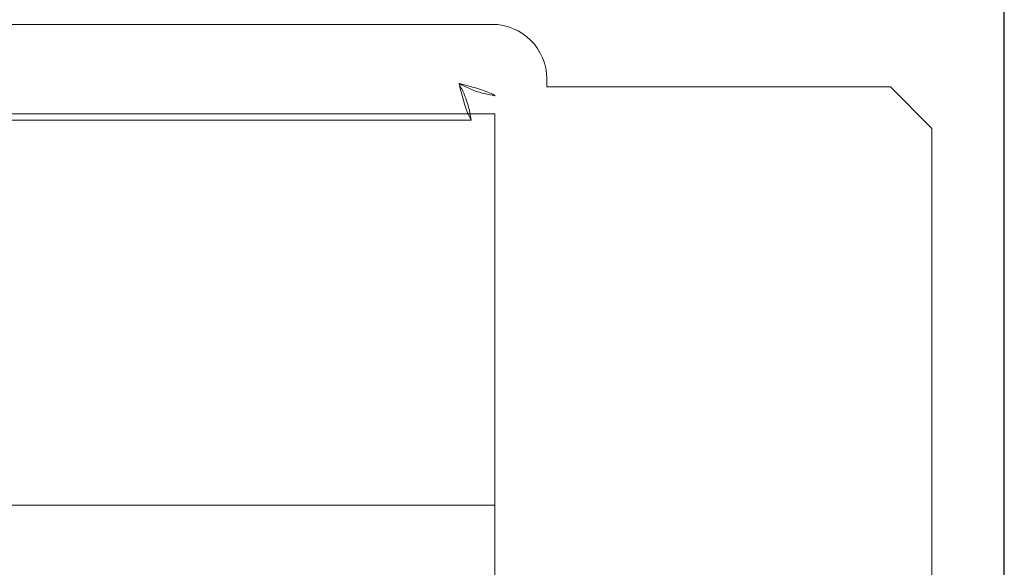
# Model space of a CAD drawing. Header units: millimetres. Extents: x 94562 to 148980, y -25377 to 3008.
# Tile 51 of 140: x 99375 to 99423, y -21905 to -21879. Entities that reach past the tile are written whole.
import ezdxf

# ---------------------------------------------------------------- set-up
doc = ezdxf.new("R2010")
doc.units = ezdxf.units.MM
doc.layers.add('tt_symbole', color=40, linetype='Continuous')

# ---------------------------------------------------------------- blocks, each defined once
blk = doc.blocks.new('IT_szafa_stojąca_42U')
blk.add_line((350.5279, 1608.811), (350.5279, 1797.7235))

msp = doc.modelspace()

# ---------------------------------------------------------------- linework, layer by layer
at = {"layer": 'tt_symbole', "lineweight": 5}
for points in [[(98958.302, -21902.18), (99398.302, -21902.18), (99398.302, -21883.38), (98958.302, -21883.38), (98958.302, -21902.18)], [(98958.302, -22052.78), (99398.302, -22052.78), (99398.302, -21883.38), (98958.302, -21883.38), (98958.302, -22052.78)]]:
    msp.add_lwpolyline(points, close=True, dxfattribs=at)
for points in [[(98937.302, -21884.08), (98937.302, -21884.08), (98939.302, -21882.08), (98939.302, -21882.08), (98939.302, -21882.08), (98939.302, -21882.08), (98955.802, -21882.08), (98955.802, -21882.08), (98955.802, -21882.08), (98955.802, -21882.08), (98955.802, -21881.705), (98955.802, -21881.705), (98955.802, -21881.705), (98955.802, -21880.261), (98956.984, -21879.08), (98958.427, -21879.08), (98958.427, -21879.08), (98958.427, -21879.08), (99398.177, -21879.08), (99398.177, -21879.08), (99398.177, -21879.08), (99399.621, -21879.08), (99400.802, -21880.261), (99400.802, -21881.705), (99400.802, -21881.705), (99400.802, -21881.705), (99400.802, -21882.08), (99400.802, -21882.08), (99400.802, -21882.08), (99400.802, -21882.08), (99417.302, -21882.08), (99417.302, -21882.08), (99417.302, -21882.08), (99417.302, -21882.08), (99419.302, -21884.08), (99419.302, -21884.08), (99419.302, -21884.08), (99419.302, -21884.08), (99419.302, -22049.08), (99419.302, -22049.08), (99419.302, -22049.08), (99419.302, -22049.08), (99417.302, -22051.08), (99417.302, -22051.08), (99417.302, -22051.08), (99417.302, -22051.08), (99400.802, -22051.08), (99400.802, -22051.08), (99400.802, -22051.08), (99400.802, -22051.08), (99400.802, -22051.455), (99400.802, -22051.455), (99400.802, -22051.455), (99400.802, -22052.899), (99399.621, -22054.08), (99398.177, -22054.08), (99398.177, -22054.08), (99398.177, -22054.08), (99397.802, -22054.08), (99397.802, -22054.08), (99397.802, -22054.08), (99397.802, -22054.08), (99397.802, -22055.08), (99397.802, -22055.08), (99397.802, -22055.08), (99397.802, -22055.08), (98958.802, -22055.08), (98958.802, -22055.08), (98958.802, -22055.08), (98958.802, -22055.08), (98958.802, -22054.08), (98958.802, -22054.08), (98958.802, -22054.08), (98958.802, -22054.08), (98958.427, -22054.08), (98958.427, -22054.08), (98958.427, -22054.08), (98956.984, -22054.08), (98955.802, -22052.899), (98955.802, -22051.455), (98955.802, -22051.455), (98955.802, -22051.455), (98955.802, -22051.08), (98955.802, -22051.08), (98955.802, -22051.08), (98955.802, -22051.08), (98939.302, -22051.08), (98939.302, -22051.08), (98939.302, -22051.08), (98939.302, -22051.08), (98937.302, -22049.08), (98937.302, -22049.08), (98937.302, -22049.08), (98937.302, -22049.08), (98937.302, -21884.08), (98937.302, -21884.08)], [(99397.16, -21883.68), (99397.16, -21883.68), (99397.146, -21883.583), (99397.146, -21883.583), (99397.146, -21883.583), (99397.146, -21883.583), (99397.131, -21883.49), (99397.131, -21883.49), (99397.131, -21883.49), (99397.131, -21883.49), (99397.115, -21883.4), (99397.115, -21883.4), (99397.115, -21883.4), (99397.115, -21883.4), (99397.098, -21883.313), (99397.098, -21883.313), (99397.098, -21883.313), (99397.098, -21883.313), (99397.08, -21883.228), (99397.08, -21883.228), (99397.08, -21883.228), (99397.08, -21883.228), (99397.062, -21883.146), (99397.062, -21883.146), (99397.062, -21883.146), (99397.062, -21883.146), (99397.043, -21883.067), (99397.043, -21883.067), (99397.043, -21883.067), (99397.043, -21883.067), (99397.023, -21882.989), (99397.023, -21882.989), (99397.023, -21882.989), (99397.023, -21882.989), (99397.001, -21882.914), (99397.001, -21882.914), (99397.001, -21882.914), (99397.001, -21882.914), (99396.979, -21882.839), (99396.979, -21882.839), (99396.979, -21882.839), (99396.979, -21882.839), (99396.956, -21882.767), (99396.956, -21882.767), (99396.956, -21882.767), (99396.956, -21882.767), (99396.931, -21882.696), (99396.931, -21882.696), (99396.931, -21882.696), (99396.931, -21882.696), (99396.906, -21882.626), (99396.906, -21882.626), (99396.906, -21882.626), (99396.906, -21882.626), (99396.879, -21882.557), (99396.879, -21882.557), (99396.879, -21882.557), (99396.879, -21882.557), (99396.85, -21882.488), (99396.85, -21882.488), (99396.85, -21882.488), (99396.85, -21882.488), (99396.82, -21882.418), (99396.82, -21882.418), (99396.82, -21882.418), (99396.82, -21882.418), (99396.789, -21882.349), (99396.789, -21882.349), (99396.789, -21882.349), (99396.789, -21882.349), (99396.757, -21882.282), (99396.757, -21882.282), (99396.757, -21882.282), (99396.757, -21882.282), (99396.724, -21882.214), (99396.724, -21882.214), (99396.724, -21882.214), (99396.724, -21882.214), (99396.688, -21882.143), (99396.688, -21882.143), (99396.688, -21882.143), (99396.688, -21882.143), (99396.654, -21882.074), (99396.654, -21882.074), (99396.654, -21882.074), (99396.654, -21882.074), (99396.624, -21882.013), (99396.624, -21882.013), (99396.624, -21882.013), (99396.624, -21882.013), (99396.601, -21881.965), (99396.601, -21881.965), (99396.601, -21881.965), (99396.601, -21881.965), (99396.588, -21881.927), (99396.588, -21881.927)], [(99397.16, -21883.68), (99397.16, -21883.68), (99397.128, -21883.621), (99397.128, -21883.621), (99397.128, -21883.621), (99397.128, -21883.621), (99397.095, -21883.555), (99397.095, -21883.555), (99397.095, -21883.555), (99397.095, -21883.555), (99397.062, -21883.484), (99397.062, -21883.484), (99397.062, -21883.484), (99397.062, -21883.484), (99397.028, -21883.406), (99397.028, -21883.406), (99397.028, -21883.406), (99397.028, -21883.406), (99396.995, -21883.324), (99396.995, -21883.324), (99396.995, -21883.324), (99396.995, -21883.324), (99396.962, -21883.236), (99396.962, -21883.236), (99396.962, -21883.236), (99396.962, -21883.236), (99396.929, -21883.145), (99396.929, -21883.145), (99396.929, -21883.145), (99396.929, -21883.145), (99396.897, -21883.051), (99396.897, -21883.051), (99396.897, -21883.051), (99396.897, -21883.051), (99396.865, -21882.956), (99396.865, -21882.956), (99396.865, -21882.956), (99396.865, -21882.956), (99396.835, -21882.859), (99396.835, -21882.859), (99396.835, -21882.859), (99396.835, -21882.859), (99396.805, -21882.762), (99396.805, -21882.762), (99396.805, -21882.762), (99396.805, -21882.762), (99396.777, -21882.667), (99396.777, -21882.667), (99396.777, -21882.667), (99396.777, -21882.667), (99396.75, -21882.573), (99396.75, -21882.573), (99396.75, -21882.573), (99396.75, -21882.573), (99396.725, -21882.483), (99396.725, -21882.483), (99396.725, -21882.483), (99396.725, -21882.483), (99396.701, -21882.396), (99396.701, -21882.396), (99396.701, -21882.396), (99396.701, -21882.396), (99396.679, -21882.314), (99396.679, -21882.314), (99396.679, -21882.314), (99396.679, -21882.314), (99396.659, -21882.239), (99396.659, -21882.239), (99396.659, -21882.239), (99396.659, -21882.239), (99396.641, -21882.169), (99396.641, -21882.169), (99396.641, -21882.169), (99396.641, -21882.169), (99396.625, -21882.107), (99396.625, -21882.107), (99396.625, -21882.107), (99396.625, -21882.107), (99396.612, -21882.052), (99396.612, -21882.052), (99396.612, -21882.052), (99396.612, -21882.052), (99396.602, -21882.006), (99396.602, -21882.006), (99396.602, -21882.006), (99396.602, -21882.006), (99396.594, -21881.97), (99396.594, -21881.97), (99396.594, -21881.97), (99396.594, -21881.97), (99396.589, -21881.943), (99396.589, -21881.943), (99396.589, -21881.943), (99396.589, -21881.943), (99396.588, -21881.927), (99396.588, -21881.927)], [(99396.588, -21881.927), (99396.588, -21881.927), (99396.604, -21881.928), (99396.604, -21881.928), (99396.604, -21881.928), (99396.604, -21881.928), (99396.63, -21881.933), (99396.63, -21881.933), (99396.63, -21881.933), (99396.63, -21881.933), (99396.667, -21881.941), (99396.667, -21881.941), (99396.667, -21881.941), (99396.667, -21881.941), (99396.712, -21881.951), (99396.712, -21881.951), (99396.712, -21881.951), (99396.712, -21881.951), (99396.766, -21881.964), (99396.766, -21881.964), (99396.766, -21881.964), (99396.766, -21881.964), (99396.828, -21881.98), (99396.828, -21881.98), (99396.828, -21881.98), (99396.828, -21881.98), (99396.896, -21881.998), (99396.896, -21881.998), (99396.896, -21881.998), (99396.896, -21881.998), (99396.971, -21882.019), (99396.971, -21882.019), (99396.971, -21882.019), (99396.971, -21882.019), (99397.052, -21882.041), (99397.052, -21882.041), (99397.052, -21882.041), (99397.052, -21882.041), (99397.138, -21882.065), (99397.138, -21882.065), (99397.138, -21882.065), (99397.138, -21882.065), (99397.227, -21882.091), (99397.227, -21882.091), (99397.227, -21882.091), (99397.227, -21882.091), (99397.32, -21882.118), (99397.32, -21882.118), (99397.32, -21882.118), (99397.32, -21882.118), (99397.414, -21882.147), (99397.414, -21882.147), (99397.414, -21882.147), (99397.414, -21882.147), (99397.51, -21882.177), (99397.51, -21882.177), (99397.51, -21882.177), (99397.51, -21882.177), (99397.605, -21882.207), (99397.605, -21882.207), (99397.605, -21882.207), (99397.605, -21882.207), (99397.7, -21882.239), (99397.7, -21882.239), (99397.7, -21882.239), (99397.7, -21882.239), (99397.793, -21882.272), (99397.793, -21882.272), (99397.793, -21882.272), (99397.793, -21882.272), (99397.883, -21882.305), (99397.883, -21882.305), (99397.883, -21882.305), (99397.883, -21882.305), (99397.969, -21882.338), (99397.969, -21882.338), (99397.969, -21882.338), (99397.969, -21882.338), (99398.051, -21882.372), (99398.051, -21882.372), (99398.051, -21882.372), (99398.051, -21882.372), (99398.128, -21882.406), (99398.128, -21882.406), (99398.128, -21882.406), (99398.128, -21882.406), (99398.198, -21882.439), (99398.198, -21882.439), (99398.198, -21882.439), (99398.198, -21882.439), (99398.263, -21882.473), (99398.263, -21882.473), (99398.263, -21882.473), (99398.263, -21882.473), (99398.322, -21882.506), (99398.322, -21882.506)], [(99396.588, -21881.927), (99396.588, -21881.927), (99396.647, -21881.95), (99396.647, -21881.95), (99396.647, -21881.95), (99396.647, -21881.95), (99396.707, -21881.98), (99396.707, -21881.98), (99396.707, -21881.98), (99396.707, -21881.98), (99396.766, -21882.01), (99396.766, -21882.01), (99396.766, -21882.01), (99396.766, -21882.01), (99396.832, -21882.044), (99396.832, -21882.044), (99396.832, -21882.044), (99396.832, -21882.044), (99396.903, -21882.08), (99396.903, -21882.08), (99396.903, -21882.08), (99396.903, -21882.08), (99396.975, -21882.115), (99396.975, -21882.115), (99396.975, -21882.115), (99396.975, -21882.115), (99397.046, -21882.149), (99397.046, -21882.149), (99397.046, -21882.149), (99397.046, -21882.149), (99397.118, -21882.181), (99397.118, -21882.181), (99397.118, -21882.181), (99397.118, -21882.181), (99397.191, -21882.213), (99397.191, -21882.213), (99397.191, -21882.213), (99397.191, -21882.213), (99397.264, -21882.242), (99397.264, -21882.242), (99397.264, -21882.242), (99397.264, -21882.242), (99397.337, -21882.27), (99397.337, -21882.27), (99397.337, -21882.27), (99397.337, -21882.27), (99397.41, -21882.296), (99397.41, -21882.296), (99397.41, -21882.296), (99397.41, -21882.296), (99397.484, -21882.32), (99397.484, -21882.32), (99397.484, -21882.32), (99397.484, -21882.32), (99397.557, -21882.343), (99397.557, -21882.343), (99397.557, -21882.343), (99397.557, -21882.343), (99397.632, -21882.364), (99397.632, -21882.364), (99397.632, -21882.364), (99397.632, -21882.364), (99397.707, -21882.384), (99397.707, -21882.384), (99397.707, -21882.384), (99397.707, -21882.384), (99397.783, -21882.403), (99397.783, -21882.403), (99397.783, -21882.403), (99397.783, -21882.403), (99397.859, -21882.421), (99397.859, -21882.421), (99397.859, -21882.421), (99397.859, -21882.421), (99397.936, -21882.438), (99397.936, -21882.438), (99397.936, -21882.438), (99397.936, -21882.438), (99398.013, -21882.453), (99398.013, -21882.453), (99398.013, -21882.453), (99398.013, -21882.453), (99398.09, -21882.468), (99398.09, -21882.468), (99398.09, -21882.468), (99398.09, -21882.468), (99398.168, -21882.481), (99398.168, -21882.481), (99398.168, -21882.481), (99398.168, -21882.481), (99398.245, -21882.494), (99398.245, -21882.494), (99398.245, -21882.494), (99398.245, -21882.494), (99398.322, -21882.506), (99398.322, -21882.506)]]:
    msp.add_open_spline(points, degree=3, knots=[0, 0, 0, 0, 0.041667, 0.041667, 0.041667, 0.041667, 0.083333, 0.083333, 0.083333, 0.083333, 0.125, 0.125, 0.125, 0.125, 0.166667, 0.166667, 0.166667, 0.166667, 0.208333, 0.208333, 0.208333, 0.208333, 0.25, 0.25, 0.25, 0.25, 0.291667, 0.291667, 0.291667, 0.291667, 0.333333, 0.333333, 0.333333, 0.333333, 0.375, 0.375, 0.375, 0.375, 0.416667, 0.416667, 0.416667, 0.416667, 0.458333, 0.458333, 0.458333, 0.458333, 0.5, 0.5, 0.5, 0.5, 0.541667, 0.541667, 0.541667, 0.541667, 0.583333, 0.583333, 0.583333, 0.583333, 0.625, 0.625, 0.625, 0.625, 0.666667, 0.666667, 0.666667, 0.666667, 0.708333, 0.708333, 0.708333, 0.708333, 0.75, 0.75, 0.75, 0.75, 0.791667, 0.791667, 0.791667, 0.791667, 0.833333, 0.833333, 0.833333, 0.833333, 0.875, 0.875, 0.875, 0.875, 0.916667, 0.916667, 0.916667, 0.916667, 0.958333, 0.958333, 0.958333, 0.958333, 1, 1, 1, 1], dxfattribs=at)
msp.add_open_spline([(98956.483, -21883.68), (98956.483, -21883.68), (99397.16, -21883.68), (99397.16, -21883.68)], degree=3, dxfattribs=at)
msp.add_open_spline([(98956.483, -21883.68), (98956.483, -21883.68), (99397.16, -21883.68), (99397.16, -21883.68)], degree=3, dxfattribs=at)
msp.add_open_spline([(98956.483, -21883.68), (98956.483, -21883.68), (99397.16, -21883.68), (99397.16, -21883.68)], degree=3, dxfattribs=at)
msp.add_open_spline([(98956.483, -21883.68), (98956.483, -21883.68), (99397.16, -21883.68), (99397.16, -21883.68)], degree=3, dxfattribs=at)
msp.add_open_spline([(98956.483, -21883.68), (98956.483, -21883.68), (99397.16, -21883.68), (99397.16, -21883.68)], degree=3, dxfattribs=at)
msp.add_open_spline([(98956.483, -21883.68), (98956.483, -21883.68), (99397.16, -21883.68), (99397.16, -21883.68)], degree=3, dxfattribs=at)
msp.add_open_spline([(98956.483, -21883.68), (98956.483, -21883.68), (99397.16, -21883.68), (99397.16, -21883.68)], degree=3, dxfattribs=at)
msp.add_open_spline([(98956.483, -21883.68), (98956.483, -21883.68), (99397.16, -21883.68), (99397.16, -21883.68)], degree=3, dxfattribs=at)
msp.add_open_spline([(98956.483, -21883.68), (98956.483, -21883.68), (99397.16, -21883.68), (99397.16, -21883.68)], degree=3, dxfattribs=at)
msp.add_open_spline([(98956.483, -21883.68), (98956.483, -21883.68), (99397.16, -21883.68), (99397.16, -21883.68)], degree=3, dxfattribs=at)
msp.add_open_spline([(98956.483, -21883.68), (98956.483, -21883.68), (99397.16, -21883.68), (99397.16, -21883.68)], degree=3, dxfattribs=at)
msp.add_open_spline([(98956.483, -21883.68), (98956.483, -21883.68), (99397.16, -21883.68), (99397.16, -21883.68)], degree=3, dxfattribs=at)
msp.add_open_spline([(98956.483, -21883.68), (98956.483, -21883.68), (99397.16, -21883.68), (99397.16, -21883.68)], degree=3, dxfattribs=at)
msp.add_open_spline([(98956.483, -21883.68), (98956.483, -21883.68), (99397.16, -21883.68), (99397.16, -21883.68)], degree=3, dxfattribs=at)
msp.add_open_spline([(98956.483, -21883.68), (98956.483, -21883.68), (99397.16, -21883.68), (99397.16, -21883.68)], degree=3, dxfattribs=at)
msp.add_open_spline([(98956.483, -21883.68), (98956.483, -21883.68), (99397.16, -21883.68), (99397.16, -21883.68)], degree=3, dxfattribs=at)
msp.add_open_spline([(98956.483, -21883.68), (98956.483, -21883.68), (99397.16, -21883.68), (99397.16, -21883.68)], degree=3, dxfattribs=at)
msp.add_open_spline([(98956.483, -21883.68), (98956.483, -21883.68), (99397.16, -21883.68), (99397.16, -21883.68)], degree=3, dxfattribs=at)
msp.add_open_spline([(98956.483, -21883.68), (98956.483, -21883.68), (99397.16, -21883.68), (99397.16, -21883.68)], degree=3, dxfattribs=at)
msp.add_open_spline([(98956.483, -21883.68), (98956.483, -21883.68), (99397.16, -21883.68), (99397.16, -21883.68)], degree=3, dxfattribs=at)
msp.add_open_spline([(98956.483, -21883.68), (98956.483, -21883.68), (99397.16, -21883.68), (99397.16, -21883.68)], degree=3, dxfattribs=at)

# ---------------------------------------------------------------- block references
at = {"layer": 'tt_symbole', "xscale": 10, "yscale": 10, "zscale": 10}
msp.add_blockref('IT_szafa_stojąca_42U', (95917.499, -39000.652), dxfattribs=at)

doc.saveas('drawing.dxf')
